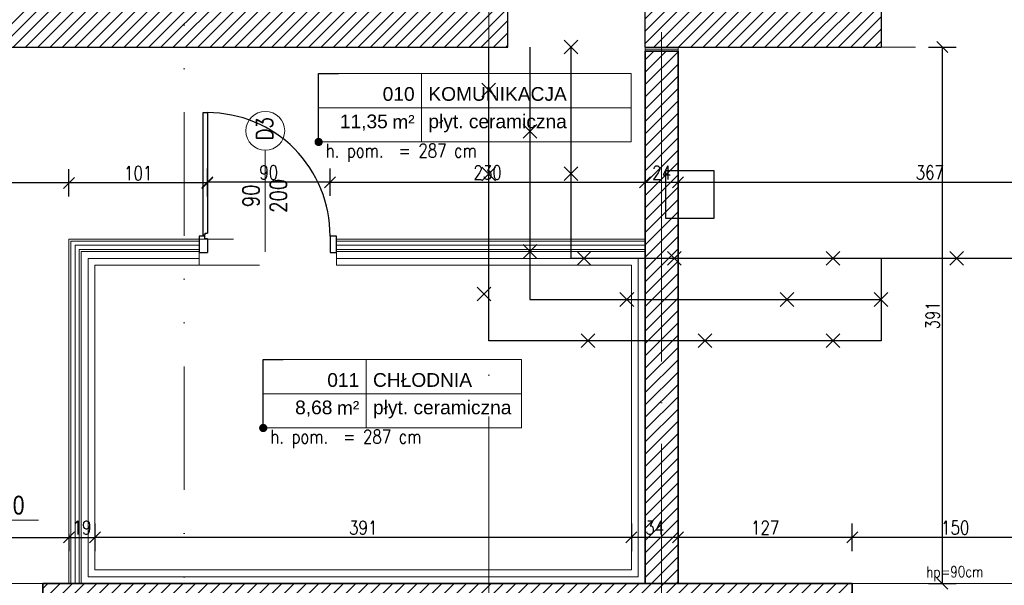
# Model space of a CAD drawing. Header units: millimetres. Extents: x -66901 to 936319, y -323998 to 488548.
# Tile 40 of 84: x 739370 to 746547, y 70209 to 74331. Entities that reach past the tile are written whole.
import ezdxf
from ezdxf import colors
from ezdxf.entities.mleader import LeaderData, LeaderLine
from ezdxf.enums import TextEntityAlignment as Align
from ezdxf.lldxf.tags import DXFTag
from ezdxf.math import Vec2, Vec3

# ---------------------------------------------------------------- set-up
doc = ezdxf.new("R2010")
doc.units = ezdxf.units.MM
doc.header["$LTSCALE"] = 5
doc.header["$MEASUREMENT"] = 0
for name, pattern in [('1KS_2KP-50', [37.05, 12, 6, -6.35, 0, -6.35, 0, -6.35]), ('ACAD_ISO03W100', [30, 12, -18]), ('ACAD_ISO04W100', [30, 24, -3, 0, -3])]:
    doc.linetypes.add(name, pattern=pattern)
for name, color, linetype, lineweight, true_color in [('A_DZIAŁOWA_PROJEKTOWANE', 7, 'Continuous', 18, 0x007cb0), ('A_HATCH', 7, 'Continuous', 5, 0x999999), ('A_HATCH_PROJEKTOWANE', 7, 'Continuous', 9, 0x0089b6), ('A_IZOLEACJA TERMI_PROJEKTOWANA', 7, 'Continuous', 15, 0x6093ac), ('A_ŚCIANY NOWOPROJEKTOWANE', 140, 'Continuous', 35, 0x00bfff)]:
    doc.layers.add(name, color=color, linetype=linetype, lineweight=lineweight, true_color=true_color)
for name, color, linetype, lineweight in [('A_KONST_ISTNIEJĄCE', 83, 'Continuous', 25), ('A_LINIA PRZEKROJOWA', 223, '1KS_2KP-50', 15), ('A_OPISY', 44, 'Continuous', 9), ('A_OSIE KONSTRUKCYJNE', 150, 'ACAD_ISO04W100', 5), ('A_WIDOK', 141, 'Continuous', 13), ('A_WIDOK-NAD', 221, 'DASHED', 13), ('A_WYMIAROWANIE', 7, 'Continuous', 9)]:
    doc.layers.add(name, color=color, linetype=linetype, lineweight=lineweight)
doc.layers.add('A_NIEWIDOCZNE  POMOCNICZE', color=252, linetype='ACAD_ISO03W100', lineweight=5, plot=False)
doc.layers.add('K-S$UPY', color=4, linetype='Continuous')
doc.layers.add('K-WYMIARY', color=254, linetype='Continuous')
doc.styles.add('APLUS', font='arial.ttf', dxfattribs={"width": 0.6})
doc.styles.add('ARIAL', font='arial.ttf')
doc.styles.get("Standard").update_dxf_attribs({"font": 'simplex.shx', "width": 0.8})
doc.linetypes.add('BATTING', pattern='A,0.0001,-0.1,[134,ltypeshp.shx,S=0.1,R=0,X=-0.1,Y=0],-0.2,[134,ltypeshp.shx,S=0.1,R=180,X=0.1,Y=0],-0.1', length=0.4001)
tags = doc.linetypes.add('DASHED', pattern=[0.75, 0.5, -0.25]).pattern_tags.tags
tags[6:7] = [DXFTag(74, 4), DXFTag(75, 0), DXFTag(340, '0'), DXFTag(46, 1.0), DXFTag(50, 0.0), DXFTag(44, 0.0), DXFTag(45, 0.0)]
tags[4:5] = [DXFTag(74, 4), DXFTag(75, 0), DXFTag(340, '0'), DXFTag(46, 1.0), DXFTag(50, 0.0), DXFTag(44, 0.0), DXFTag(45, 0.0)]
doc.dimstyles.new('1 do 100', dxfattribs={"dimtxt": 10, "dimasz": 8, "dimexe": 10, "dimexo": 10, "dimgap": 2, "dimtad": 1, "dimdec": 0, "dimtxsty": 'Standard', "dimblk": 'OBLIQUE', "dimcen": 2.5, "dimadec": 0, "dimazin": 0, "dimtfac": 1, "dimtdec": 0, "dimtmove": 0, "dimatfit": 3, "dimldrblk": 'OBLIQUE', "dimfxl": 10, "dimfxlon": 1, "dimarcsym": 0})
pattern_1 = [(45, (-15049.4887, -19245.573), (-4.490128, 4.490128), [])]

# ---------------------------------------------------------------- blocks, each defined once
blk = doc.blocks.new('*U171')
blk.add_hatch(color=256).paths.add_polyline_path([(0, 0.153), (-0.198, 0.153), (0, 0)])
blk.add_line((0, 0.153), (0, 0.4))
blk.add_lwpolyline([(0, 0.153), (0, 0), (-0.198, 0.153), (0.685, 0.153)])
at = {"style": 'APLUS', "width": 0.8}
blk.add_attdef('%%P_0.00', text='', height=0.2, dxfattribs=at).set_placement((-0.146, 0.153), align=Align.BOTTOM_LEFT)
blk = doc.blocks.new('*U221')
at = {"lineweight": 5}
for p, q in [((-75, -25), (-75, 25)), ((-75, 25), (0, 25)), ((0, 0), (0, 25)), ((0, 25), (152.71, 25)), ((152.71, 25), (152.71, -25)), ((-75, -25), (0, -25)), ((152.71, -25), (0, -25))]:
    blk.add_line(p, q, dxfattribs=at)
at = {"lineweight": 5, "ltscale": 18.5}
for p, q in [((0, 25), (0, -25)), ((-75, 0), (152.71, 0))]:
    blk.add_line(p, q, dxfattribs=at)
at = {"lineweight": 5, "ltscale": 18.5, "insert": (-5, -10.38), "char_height": 10, "attachment_point": 6, "style": 'ARIAL'}
blk.add_mtext('\\A1;m²', dxfattribs=at)
at = {"lineweight": 5, "style": 'ARIAL'}
blk.add_attdef('1NR', text='', height=10, dxfattribs=at).set_placement((-5, 5), align=Align.RIGHT)
blk.add_attdef('2POM', (5, 5), '', height=10, dxfattribs=at)
blk.add_attdef('4PL2', text='', height=10, dxfattribs=at).set_placement((-24.57, -5), align=Align.TOP_RIGHT)
blk.add_attdef('3POS', text='', height=10, dxfattribs=at).set_placement((5, -5), align=Align.TOP_LEFT)
blk = doc.blocks.new('_Dot')
at = {"color": 0, "linetype": 'ByBlock', "lineweight": -2}
blk.add_line((-0.5, 0), (-1, 0), dxfattribs=at)
at = {"color": 0, "linetype": 'ByBlock', "const_width": 0.5}
blk.add_lwpolyline([(-0.25, 0, 1), (0.25, 0, 1)], format="xyb", close=True, dxfattribs=at)
blk = doc.blocks.new('*U598')
at = {"lineweight": 5}
for p, q in [((-75, -25), (-75, 25)), ((-75, 25), (0, 25)), ((0, 0), (0, 25)), ((0, 25), (113.29, 25)), ((113.29, 25), (113.29, -25)), ((-75, -25), (0, -25)), ((113.29, -25), (0, -25))]:
    blk.add_line(p, q, dxfattribs=at)
at = {"lineweight": 5, "ltscale": 18.5}
for p, q in [((0, 25), (0, -25)), ((-75, 0), (113.29, 0))]:
    blk.add_line(p, q, dxfattribs=at)
at = {"lineweight": 5, "ltscale": 18.5, "insert": (-5, -10.38), "char_height": 10, "attachment_point": 6, "style": 'ARIAL'}
blk.add_mtext('\\A1;m²', dxfattribs=at)
at = {"lineweight": 5, "style": 'ARIAL'}
blk.add_attdef('1NR', text='', height=10, dxfattribs=at).set_placement((-5, 5), align=Align.RIGHT)
blk.add_attdef('2POM', (5, 5), '', height=10, dxfattribs=at)
blk.add_attdef('4PL2', text='', height=10, dxfattribs=at).set_placement((-24.57, -5), align=Align.TOP_RIGHT)
blk.add_attdef('3POS', text='', height=10, dxfattribs=at).set_placement((5, -5), align=Align.TOP_LEFT)
blk = doc.blocks.new('OSI')
at = {"layer": 'A_OSIE KONSTRUKCYJNE', "ltscale": 2}
for p, q in [((17829.03, 22227.01), (17829.03, 19966.92)), ((17955.03, 20706.86), (17955.03, 19966.92))]:
    blk.add_line(p, q, dxfattribs=at)
blk = doc.blocks.new('ROZBIÓRKI_DOM')
at = {"layer": 'A_OPISY', "color": 22, "linetype": 'ACAD_ISO03W100', "true_color": 0xe22908}
for p, q in [((19116.15, 7729.89), (19126.15, 7719.89)), ((19116.15, 7719.89), (19126.15, 7729.89)), ((19056.15, 7698.57), (19066.15, 7688.57)), ((19056.15, 7688.57), (19066.15, 7698.57)), ((19086.15, 7668.45), (19096.15, 7658.45)), ((19086.15, 7658.45), (19096.15, 7668.45)), ((19056.15, 7637.27), (19066.15, 7627.27)), ((19056.15, 7627.27), (19066.15, 7637.27)), ((19116.15, 7637.68), (19126.15, 7627.68)), ((19116.15, 7627.68), (19126.15, 7637.68)), ((19086.15, 7580.89), (19096.15, 7570.89)), ((19086.15, 7570.89), (19096.15, 7580.89)), ((19125.65, 7575.89), (19135.65, 7565.89)), ((19125.65, 7565.89), (19135.65, 7575.89)), ((19191.42, 7575.89), (19201.42, 7565.89)), ((19191.42, 7565.89), (19201.42, 7575.89)), ((19307.15, 7575.89), (19317.15, 7565.89)), ((19307.15, 7565.89), (19317.15, 7575.89)), ((19397.2, 7575.89), (19407.2, 7565.89)), ((19397.2, 7565.89), (19407.2, 7575.89)), ((19347.15, 7570.89), (19347.15, 7510.89)), ((19052.65, 7549.85), (19062.65, 7539.85)), ((19052.65, 7539.85), (19062.65, 7549.85)), ((19156.8, 7545.89), (19166.8, 7535.89)), ((19156.8, 7535.89), (19166.8, 7545.89)), ((19273.52, 7545.89), (19283.52, 7535.89)), ((19273.52, 7535.89), (19283.52, 7545.89)), ((19342.15, 7545.89), (19352.15, 7535.89)), ((19342.15, 7535.89), (19352.15, 7545.89)), ((19128.49, 7515.89), (19138.49, 7505.89)), ((19128.49, 7505.89), (19138.49, 7515.89)), ((19213.84, 7515.89), (19223.84, 7505.89)), ((19213.84, 7505.89), (19223.84, 7515.89)), ((19307.15, 7515.89), (19317.15, 7505.89)), ((19307.15, 7505.89), (19317.15, 7515.89))]:
    blk.add_line(p, q, dxfattribs=at)
for points in [[(19347.15, 7510.89), (19061.15, 7510.89), (19061.15, 7724.89)], [(19347.15, 7540.89), (19091.15, 7540.89), (19091.15, 7724.89)], [(19566.15, 7570.89), (19121.15, 7570.89), (19121.15, 7724.89)]]:
    blk.add_lwpolyline(points, dxfattribs=at)
blk.add_lwpolyline([(19190.15, 7599.89), (19225.15, 7599.89), (19225.15, 7634.89), (19190.15, 7634.89)], close=True, dxfattribs=at)
blk = doc.blocks.new('_Oblique')
at = {"color": 0, "linetype": 'ByBlock', "lineweight": -2}
blk.add_line((-0.5, -0.5), (0.5, 0.5), dxfattribs=at)
blk = doc.blocks.new('*D387')
at = {"layer": 'A_WYMIAROWANIE', "color": 0, "lineweight": -2, "ltscale": 2, "transparency": 16777216}
for p, q in [((14483.26, 17965.89), (14483.26, 17953.32)), ((14343.26, 17963.32), (14343.26, 17953.32)), ((14343.26, 17963.32), (14483.26, 17963.32))]:
    blk.add_line(p, q, dxfattribs=at)
at = {"layer": 'Defpoints', "color": 0, "ltscale": 2, "transparency": 16777216}
for p in [(14343.26, 17971.33), (14483.26, 17975.89), (14483.26, 17963.32)]:
    blk.add_point(p, dxfattribs=at)
at = {"layer": 'A_WYMIAROWANIE', "color": 0, "lineweight": -2, "ltscale": 2, "transparency": 16777216, "xscale": 8, "yscale": 8, "zscale": 8, "rotation": 180}
blk.add_blockref('_Oblique', (14343.26, 17963.32), dxfattribs=at)
at = {"layer": 'A_WYMIAROWANIE', "color": 0, "lineweight": -2, "ltscale": 2, "transparency": 16777216, "xscale": 8, "yscale": 8, "zscale": 8}
blk.add_blockref('_Oblique', (14483.26, 17963.32), dxfattribs=at)
at = {"layer": 'A_WYMIAROWANIE', "color": 0, "ltscale": 2, "transparency": 16777216, "insert": (14413.26, 17970.42), "char_height": 10, "attachment_point": 5}
blk.add_mtext('140', dxfattribs=at)
blk = doc.blocks.new('*D388')
at = {"layer": 'A_WYMIAROWANIE', "color": 0, "lineweight": -2, "ltscale": 2, "transparency": 16777216}
for p, q in [((14483.26, 17965.89), (14483.26, 17953.32)), ((14502.26, 17966.58), (14502.26, 17953.32)), ((14483.26, 17963.32), (14502.26, 17963.32))]:
    blk.add_line(p, q, dxfattribs=at)
at = {"layer": 'Defpoints', "color": 0, "ltscale": 2, "transparency": 16777216}
for p in [(14483.26, 17975.89), (14502.26, 17976.58), (14502.26, 17963.32)]:
    blk.add_point(p, dxfattribs=at)
at = {"layer": 'A_WYMIAROWANIE', "color": 0, "lineweight": -2, "ltscale": 2, "transparency": 16777216, "xscale": 8, "yscale": 8, "zscale": 8, "rotation": 180}
blk.add_blockref('_Oblique', (14483.26, 17963.32), dxfattribs=at)
at = {"layer": 'A_WYMIAROWANIE', "color": 0, "lineweight": -2, "ltscale": 2, "transparency": 16777216, "xscale": 8, "yscale": 8, "zscale": 8}
blk.add_blockref('_Oblique', (14502.26, 17963.32), dxfattribs=at)
at = {"layer": 'A_WYMIAROWANIE', "color": 0, "ltscale": 2, "transparency": 16777216, "insert": (14492.76, 17970.42), "char_height": 10, "attachment_point": 5}
blk.add_mtext('19', dxfattribs=at)
blk = doc.blocks.new('*D390')
at = {"layer": 'A_WYMIAROWANIE', "color": 0, "lineweight": -2, "ltscale": 2, "transparency": 16777216}
for p, q in [((15109.89, 18320.66), (15129.89, 18320.66)), ((15119.89, 17929.66), (15119.89, 18320.66)), ((15109.89, 17929.66), (15129.89, 17929.66))]:
    blk.add_line(p, q, dxfattribs=at)
at = {"layer": 'Defpoints', "color": 0, "ltscale": 2, "transparency": 16777216}
for p in [(15074.26, 18320.66), (15119.89, 18320.66), (15095.55, 17929.66)]:
    blk.add_point(p, dxfattribs=at)
at = {"layer": 'A_WYMIAROWANIE', "color": 0, "lineweight": -2, "ltscale": 2, "transparency": 16777216, "xscale": 8, "yscale": 8, "zscale": 8}
for p, rotation in [((15119.89, 18320.66), 90), ((15119.89, 17929.66), 270)]:
    blk.add_blockref('_Oblique', p, dxfattribs=dict(at, rotation=rotation))
at = {"layer": 'A_WYMIAROWANIE', "color": 0, "ltscale": 2, "transparency": 16777216, "insert": (15112.79, 18125.16), "char_height": 10, "attachment_point": 5, "rotation": 90}
blk.add_mtext('391', dxfattribs=at)
blk = doc.blocks.new('*D394')
at = {"layer": 'A_WYMIAROWANIE', "color": 0, "lineweight": -2, "ltscale": 2, "transparency": 16777216}
for p, q in [((14584.22, 18212.14), (14584.22, 18232.14)), ((14673.62, 18212.14), (14673.62, 18232.14)), ((14673.62, 18222.14), (14584.22, 18222.14))]:
    blk.add_line(p, q, dxfattribs=at)
at = {"layer": 'Defpoints', "color": 0, "ltscale": 2, "transparency": 16777216}
for p in [(14584.22, 18222.14), (14584.22, 18175.92), (14673.62, 18176.91)]:
    blk.add_point(p, dxfattribs=at)
at = {"layer": 'A_WYMIAROWANIE', "color": 0, "lineweight": -2, "ltscale": 2, "transparency": 16777216, "xscale": 8, "yscale": 8, "zscale": 8, "rotation": 180}
blk.add_blockref('_Oblique', (14584.22, 18222.14), dxfattribs=at)
at = {"layer": 'A_WYMIAROWANIE', "color": 0, "lineweight": -2, "ltscale": 2, "transparency": 16777216, "xscale": 8, "yscale": 8, "zscale": 8}
blk.add_blockref('_Oblique', (14673.62, 18222.14), dxfattribs=at)
at = {"layer": 'A_WYMIAROWANIE', "color": 0, "ltscale": 2, "transparency": 16777216, "insert": (14628.92, 18229.25), "char_height": 10, "attachment_point": 5}
blk.add_mtext('90', dxfattribs=at)
blk = doc.blocks.new('*D395')
at = {"layer": 'A_WYMIAROWANIE', "color": 0, "lineweight": -2, "ltscale": 2, "transparency": 16777216}
for p, q in [((14483.26, 18211.64), (14483.26, 18231.64)), ((14584.22, 18211.64), (14584.22, 18231.64)), ((14584.22, 18221.64), (14483.26, 18221.64))]:
    blk.add_line(p, q, dxfattribs=at)
at = {"layer": 'Defpoints', "color": 0, "ltscale": 2, "transparency": 16777216}
for p in [(14483.26, 18221.64), (14483.26, 18180.66), (14584.22, 18175.92)]:
    blk.add_point(p, dxfattribs=at)
at = {"layer": 'A_WYMIAROWANIE', "color": 0, "lineweight": -2, "ltscale": 2, "transparency": 16777216, "xscale": 8, "yscale": 8, "zscale": 8, "rotation": 180}
blk.add_blockref('_Oblique', (14483.26, 18221.64), dxfattribs=at)
at = {"layer": 'A_WYMIAROWANIE', "color": 0, "lineweight": -2, "ltscale": 2, "transparency": 16777216, "xscale": 8, "yscale": 8, "zscale": 8}
blk.add_blockref('_Oblique', (14584.22, 18221.64), dxfattribs=at)
at = {"layer": 'A_WYMIAROWANIE', "color": 0, "ltscale": 2, "transparency": 16777216, "insert": (14533.74, 18228.74), "char_height": 10, "attachment_point": 5}
blk.add_mtext('101', dxfattribs=at)
blk = doc.blocks.new('*D396')
at = {"layer": 'A_WYMIAROWANIE', "color": 0, "lineweight": -2, "ltscale": 2, "transparency": 16777216}
for p, q in [((14343.26, 18211.64), (14343.26, 18231.64)), ((14483.26, 18211.64), (14483.26, 18231.64)), ((14483.26, 18221.64), (14343.26, 18221.64))]:
    blk.add_line(p, q, dxfattribs=at)
at = {"layer": 'Defpoints', "color": 0, "ltscale": 2, "transparency": 16777216}
for p in [(14343.26, 18221.64), (14343.26, 18190.91), (14483.26, 18180.66)]:
    blk.add_point(p, dxfattribs=at)
at = {"layer": 'A_WYMIAROWANIE', "color": 0, "lineweight": -2, "ltscale": 2, "transparency": 16777216, "xscale": 8, "yscale": 8, "zscale": 8, "rotation": 180}
blk.add_blockref('_Oblique', (14343.26, 18221.64), dxfattribs=at)
at = {"layer": 'A_WYMIAROWANIE', "color": 0, "lineweight": -2, "ltscale": 2, "transparency": 16777216, "xscale": 8, "yscale": 8, "zscale": 8}
blk.add_blockref('_Oblique', (14483.26, 18221.64), dxfattribs=at)
at = {"layer": 'A_WYMIAROWANIE', "color": 0, "ltscale": 2, "transparency": 16777216, "insert": (14413.26, 18228.74), "char_height": 10, "attachment_point": 5}
blk.add_mtext('140', dxfattribs=at)
blk = doc.blocks.new('*D460')
at = {"layer": 'A_WYMIAROWANIE', "color": 0, "lineweight": -2, "ltscale": 2, "transparency": 16777216}
for p, q in [((14915.26, 17677.3), (14915.26, 17657.3)), ((15306.26, 17677.3), (15306.26, 17657.3)), ((14915.26, 17667.3), (15306.26, 17667.3))]:
    blk.add_line(p, q, dxfattribs=at)
at = {"layer": 'Defpoints', "color": 0, "ltscale": 2, "transparency": 16777216}
for p in [(14915.26, 17961.43), (15306.26, 17883.37), (15306.26, 17667.3)]:
    blk.add_point(p, dxfattribs=at)
at = {"layer": 'A_WYMIAROWANIE', "color": 0, "lineweight": -2, "ltscale": 2, "transparency": 16777216, "xscale": 8, "yscale": 8, "zscale": 8, "rotation": 180}
blk.add_blockref('_Oblique', (14915.26, 17667.3), dxfattribs=at)
at = {"layer": 'A_WYMIAROWANIE', "color": 0, "lineweight": -2, "ltscale": 2, "transparency": 16777216, "xscale": 8, "yscale": 8, "zscale": 8}
blk.add_blockref('_Oblique', (15306.26, 17667.3), dxfattribs=at)
at = {"layer": 'A_WYMIAROWANIE', "color": 0, "ltscale": 2, "transparency": 16777216, "insert": (15110.76, 17674.41), "char_height": 10, "attachment_point": 5}
blk.add_mtext('391', dxfattribs=at)
blk = doc.blocks.new('*D576')
at = {"layer": 'A_WYMIAROWANIE', "color": 0, "lineweight": -2, "ltscale": 2, "transparency": 16777216}
for p, q in [((15054.26, 17953.32), (15054.26, 17973.32)), ((15204.26, 17953.32), (15204.26, 17973.32)), ((15204.26, 17963.32), (15054.26, 17963.32))]:
    blk.add_line(p, q, dxfattribs=at)
at = {"layer": 'Defpoints', "color": 0, "ltscale": 2, "transparency": 16777216}
for p in [(15054.26, 17963.32), (15054.26, 17929.66), (15204.26, 17929.66)]:
    blk.add_point(p, dxfattribs=at)
at = {"layer": 'A_WYMIAROWANIE', "color": 0, "lineweight": -2, "ltscale": 2, "transparency": 16777216, "xscale": 8, "yscale": 8, "zscale": 8, "rotation": 180}
blk.add_blockref('_Oblique', (15054.26, 17963.32), dxfattribs=at)
at = {"layer": 'A_WYMIAROWANIE', "color": 0, "lineweight": -2, "ltscale": 2, "transparency": 16777216, "xscale": 8, "yscale": 8, "zscale": 8}
blk.add_blockref('_Oblique', (15204.26, 17963.32), dxfattribs=at)
at = {"layer": 'A_WYMIAROWANIE', "color": 0, "ltscale": 2, "transparency": 16777216, "insert": (15129.26, 17970.42), "char_height": 10, "attachment_point": 5}
blk.add_mtext('150', dxfattribs=at)
blk = doc.blocks.new('*D577')
at = {"layer": 'A_WYMIAROWANIE', "color": 0, "lineweight": -2, "ltscale": 2, "transparency": 16777216}
for p, q in [((14927.26, 17963.32), (14927.26, 17973.32)), ((15054.26, 17953.32), (15054.26, 17973.32)), ((15054.26, 17963.32), (14927.26, 17963.32))]:
    blk.add_line(p, q, dxfattribs=at)
at = {"layer": 'Defpoints', "color": 0, "ltscale": 2, "transparency": 16777216}
for p in [(14927.26, 17963.32), (14927.26, 17963.32), (15054.26, 17929.66)]:
    blk.add_point(p, dxfattribs=at)
at = {"layer": 'A_WYMIAROWANIE', "color": 0, "lineweight": -2, "ltscale": 2, "transparency": 16777216, "xscale": 8, "yscale": 8, "zscale": 8, "rotation": 180}
blk.add_blockref('_Oblique', (14927.26, 17963.32), dxfattribs=at)
at = {"layer": 'A_WYMIAROWANIE', "color": 0, "lineweight": -2, "ltscale": 2, "transparency": 16777216, "xscale": 8, "yscale": 8, "zscale": 8}
blk.add_blockref('_Oblique', (15054.26, 17963.32), dxfattribs=at)
at = {"layer": 'A_WYMIAROWANIE', "color": 0, "ltscale": 2, "transparency": 16777216, "insert": (14990.76, 17970.34), "char_height": 10, "attachment_point": 5}
blk.add_mtext('127', dxfattribs=at)
blk = doc.blocks.new('*D578')
at = {"layer": 'A_WYMIAROWANIE', "color": 0, "lineweight": -2, "ltscale": 2, "transparency": 16777216}
for p, q in [((14893.26, 17973.32), (14893.26, 17953.32)), ((14927.26, 17963.32), (14927.26, 17973.32)), ((14927.26, 17963.32), (14893.26, 17963.32))]:
    blk.add_line(p, q, dxfattribs=at)
at = {"layer": 'Defpoints', "color": 0, "ltscale": 2, "transparency": 16777216}
for p in [(14893.26, 17997.82), (14893.26, 17963.32), (14927.26, 17963.32)]:
    blk.add_point(p, dxfattribs=at)
at = {"layer": 'A_WYMIAROWANIE', "color": 0, "lineweight": -2, "ltscale": 2, "transparency": 16777216, "xscale": 8, "yscale": 8, "zscale": 8, "rotation": 180}
blk.add_blockref('_Oblique', (14893.26, 17963.32), dxfattribs=at)
at = {"layer": 'A_WYMIAROWANIE', "color": 0, "lineweight": -2, "ltscale": 2, "transparency": 16777216, "xscale": 8, "yscale": 8, "zscale": 8}
blk.add_blockref('_Oblique', (14927.26, 17963.32), dxfattribs=at)
at = {"layer": 'A_WYMIAROWANIE', "color": 0, "ltscale": 2, "transparency": 16777216, "insert": (14910.26, 17970.43), "char_height": 10, "attachment_point": 5}
blk.add_mtext('34', dxfattribs=at)
blk = doc.blocks.new('*D579')
at = {"layer": 'A_WYMIAROWANIE', "color": 0, "lineweight": -2, "ltscale": 2, "transparency": 16777216}
for p, q in [((14502.26, 17973.32), (14502.26, 17953.32)), ((14893.26, 17973.32), (14893.26, 17953.32)), ((14893.26, 17963.32), (14502.26, 17963.32))]:
    blk.add_line(p, q, dxfattribs=at)
at = {"layer": 'Defpoints', "color": 0, "ltscale": 2, "transparency": 16777216}
for p in [(14502.26, 17998.25), (14893.26, 17997.82), (14502.26, 17963.32)]:
    blk.add_point(p, dxfattribs=at)
at = {"layer": 'A_WYMIAROWANIE', "color": 0, "lineweight": -2, "ltscale": 2, "transparency": 16777216, "xscale": 8, "yscale": 8, "zscale": 8, "rotation": 180}
blk.add_blockref('_Oblique', (14502.26, 17963.32), dxfattribs=at)
at = {"layer": 'A_WYMIAROWANIE', "color": 0, "lineweight": -2, "ltscale": 2, "transparency": 16777216, "xscale": 8, "yscale": 8, "zscale": 8}
blk.add_blockref('_Oblique', (14893.26, 17963.32), dxfattribs=at)
at = {"layer": 'A_WYMIAROWANIE', "color": 0, "ltscale": 2, "transparency": 16777216, "insert": (14697.76, 17970.43), "char_height": 10, "attachment_point": 5}
blk.add_mtext('391', dxfattribs=at)
blk = doc.blocks.new('*D581')
at = {"layer": 'A_WYMIAROWANIE', "color": 0, "lineweight": -2, "ltscale": 2, "transparency": 16777216}
for p, q in [((14673.62, 18212.14), (14673.62, 18232.14)), ((14673.62, 18222.14), (14903.26, 18222.14)), ((14903.26, 18222.14), (14903.26, 18212.14))]:
    blk.add_line(p, q, dxfattribs=at)
at = {"layer": 'Defpoints', "color": 0, "ltscale": 2, "transparency": 16777216}
for p in [(14903.26, 18223.7), (14903.26, 18222.14), (14673.62, 18170.95)]:
    blk.add_point(p, dxfattribs=at)
at = {"layer": 'A_WYMIAROWANIE', "color": 0, "lineweight": -2, "ltscale": 2, "transparency": 16777216, "xscale": 8, "yscale": 8, "zscale": 8, "rotation": 180}
blk.add_blockref('_Oblique', (14673.62, 18222.14), dxfattribs=at)
at = {"layer": 'A_WYMIAROWANIE', "color": 0, "lineweight": -2, "ltscale": 2, "transparency": 16777216, "xscale": 8, "yscale": 8, "zscale": 8}
blk.add_blockref('_Oblique', (14903.26, 18222.14), dxfattribs=at)
at = {"layer": 'A_WYMIAROWANIE', "color": 0, "ltscale": 2, "transparency": 16777216, "insert": (14788.44, 18229.25), "char_height": 10, "attachment_point": 5}
blk.add_mtext('230', dxfattribs=at)
blk = doc.blocks.new('*D582')
at = {"layer": 'A_WYMIAROWANIE', "color": 0, "lineweight": -2, "ltscale": 2, "transparency": 16777216}
for p, q in [((14927.26, 18232.14), (14927.26, 18212.14)), ((14903.26, 18222.14), (14903.26, 18212.14)), ((14903.26, 18222.14), (14927.26, 18222.14))]:
    blk.add_line(p, q, dxfattribs=at)
at = {"layer": 'Defpoints', "color": 0, "ltscale": 2, "transparency": 16777216}
for p in [(14927.26, 18268.64), (14903.26, 18223.7), (14927.26, 18222.14)]:
    blk.add_point(p, dxfattribs=at)
at = {"layer": 'A_WYMIAROWANIE', "color": 0, "lineweight": -2, "ltscale": 2, "transparency": 16777216, "xscale": 8, "yscale": 8, "zscale": 8, "rotation": 180}
blk.add_blockref('_Oblique', (14903.26, 18222.14), dxfattribs=at)
at = {"layer": 'A_WYMIAROWANIE', "color": 0, "lineweight": -2, "ltscale": 2, "transparency": 16777216, "xscale": 8, "yscale": 8, "zscale": 8}
blk.add_blockref('_Oblique', (14927.26, 18222.14), dxfattribs=at)
at = {"layer": 'A_WYMIAROWANIE', "color": 0, "ltscale": 2, "transparency": 16777216, "insert": (14915.26, 18229.17), "char_height": 10, "attachment_point": 5}
blk.add_mtext('24', dxfattribs=at)
blk = doc.blocks.new('*D583')
at = {"layer": 'A_WYMIAROWANIE', "color": 0, "lineweight": -2, "ltscale": 2, "transparency": 16777216}
for p, q in [((14927.26, 18232.14), (14927.26, 18212.14)), ((15294.26, 18232.14), (15294.26, 18212.14)), ((14927.26, 18222.14), (15294.26, 18222.14))]:
    blk.add_line(p, q, dxfattribs=at)
at = {"layer": 'Defpoints', "color": 0, "ltscale": 2, "transparency": 16777216}
for p in [(14927.26, 18268.64), (15294.26, 18258.16), (15294.26, 18222.14)]:
    blk.add_point(p, dxfattribs=at)
at = {"layer": 'A_WYMIAROWANIE', "color": 0, "lineweight": -2, "ltscale": 2, "transparency": 16777216, "xscale": 8, "yscale": 8, "zscale": 8, "rotation": 180}
blk.add_blockref('_Oblique', (14927.26, 18222.14), dxfattribs=at)
at = {"layer": 'A_WYMIAROWANIE', "color": 0, "lineweight": -2, "ltscale": 2, "transparency": 16777216, "xscale": 8, "yscale": 8, "zscale": 8}
blk.add_blockref('_Oblique', (15294.26, 18222.14), dxfattribs=at)
at = {"layer": 'A_WYMIAROWANIE', "color": 0, "ltscale": 2, "transparency": 16777216, "insert": (15110.76, 18229.25), "char_height": 10, "attachment_point": 5}
blk.add_mtext('367', dxfattribs=at)
blk = doc.blocks.new('A$C704C2890')
at = {"layer": 'A_HATCH'}
h = blk.add_hatch(dxfattribs=at)
h.set_pattern_fill('ANSI31', color=256, scale=2)
h.set_pattern_definition(pattern_1)
h.paths.add_polyline_path([(1467, -1237), (865, -1237), (865, -584), (822, -584), (822, -1280), (1467, -1280)])
h.paths.add_polyline_path([(820, -584), (793, -584), (793, -875), (778, -875), (778, -1244), (635, -1244), (635, -1287), (820, -1287)])
h.paths.add_polyline_path([(865, -300), (793, -300), (793, -356), (865, -356)])
h.paths.add_polyline_path([(865, -5), (822, -5), (822, -70), (865, -70)])
h.paths.add_polyline_path([(822, -5), (793, -5), (793, -70), (822, -70)])
h.paths.add_polyline_path([(893, 38), (822, 38), (822, 43), (647.04, 43), (647.04, 35), (647, 0), (779, 0), (779, -5), (893, -5)])
h.paths.add_polyline_path([(1174, 38), (1130, 38), (1130, 30), (1130, -5), (1174, -5)])
h.paths.add_polyline_path([(421, 43), (370, 43), (370, 35), (370, 0), (421, 0)])
h.paths.add_polyline_path([(144, 43), (-43, 43), (-43, -73), (-35, -73), (0, -73), (0, 0), (144, 0)])
h.paths.add_polyline_path([(0, -293), (-43, -293), (-43, -349), (-35, -349), (0, -349)])
h.paths.add_polyline_path([(0, -581), (-43, -581), (-43, -1181), (0, -1181)])
h.paths.add_polyline_path([(476, -1396), (0, -1396), (0, -1377), (-43, -1377), (-43, -1439), (476, -1439), (476, -1427.08)])
h.paths.add_polyline_path([(678, -1396), (654, -1396), (635, -1396), (576, -1396), (576, -1439), (678, -1439)])
h = blk.add_hatch(dxfattribs=at)
h.set_pattern_fill('ANSI31', color=256, scale=2)
h.set_pattern_definition(pattern_1)
h.paths.add_polyline_path([(2024, -1237), (1954, -1237), (1914, -1237), (1914, -1280), (1958, -1280), (1958, -1294), (2024, -1294)])
h.paths.add_polyline_path([(1739, -1237), (1567, -1237), (1567, -1280), (1739, -1280)])
h.paths.add_polyline_path([(1467, -1144), (1439, -1144), (1439, -1237), (1467, -1237)])
h.paths.add_polyline_path([(1467, -1019), (1439, -1019), (1439, -1044), (1467, -1044)])
h.paths.add_polyline_path([(1467, -507), (1439, -507), (1439, -931), (1467, -931)])
h.paths.add_polyline_path([(1516, -597), (1467, -597), (1467, -667), (1516, -667)])
h.paths.add_polyline_path([(1516, -479), (1482, -479), (1482, -447), (1475.1, -447), (1439, -447), (1439, -507), (1467, -507), (1516, -507)])
h.paths.add_polyline_path([(1954, -479), (1727, -479), (1727, -474), (1699, -474), (1699, -479), (1699, -507), (1954, -507)])
h.paths.add_polyline_path([(1727, -349), (1699, -349), (1699, -384), (1727, -384)])
h.paths.add_polyline_path([(1727, -172), (1727, -129), (1674, -129), (1674, -136.43), (1674, -172), (1699, -172), (1699, -245), (1727, -245)])
h.paths.add_polyline_path([(1482, 38), (1411, 38), (1411, 30), (1411, -5), (1439, -5), (1439, -172), (1529, -172), (1529, -129), (1482, -129)])
h.paths.add_polyline_path([(1482, -172), (1439, -172), (1439, -320), (1482, -320)])
at = {"layer": 'A_HATCH_PROJEKTOWANE', "ltscale": 2}
h = blk.add_hatch(dxfattribs=at)
h.set_pattern_fill('ANSI31', color=256, scale=2)
h.set_pattern_definition([(45, (-16376.026, -21976.125), (-4.490128, 4.490128), [])])
h.paths.add_polyline_path([(1591, -1283), (1567, -1283), (1567, -1671), (1591, -1671)])
h.paths.add_polyline_path([(1128, -1671), (1128, -1695), (1257.24, -1695), (1257.24, -1671)])
h.paths.add_polyline_path([(893, -1671), (893, -1695), (1028, -1695), (1028, -1671)])
h.paths.add_polyline_path([(1007, -1525), (983, -1525), (983, -1671), (1007, -1671)])
h.paths.add_polyline_path([(1007, -1425), (1007, -1405), (983, -1405), (983, -1425)])
h.paths.add_polyline_path([(1007, -1283), (983, -1283), (983, -1305), (1007, -1305)])
h.paths.add_polyline_path([(678, -1442), (654, -1442), (654, -1695), (743, -1695), (743, -1687), (743, -1671), (678, -1671)])
h.paths.add_polyline_path([(1718, -1695), (1718, -1671), (1257.24, -1671), (1257.24, -1695)])
h.paths.add_polyline_path([(1868, -1671), (1868, -1695), (1982, -1695), (1982, -1455), (1982, -1437), (1958, -1437), (1958, -1455), (1958, -1671)])
at = {"color": 144}
for p, q in [((1245.97, -1419.78), (1245.97, -1417.79)), ((1247.96, -1419.78), (1245.97, -1419.78)), ((1246.39, -1417.21), (1246.39, -1415.67)), ((1246.39, -1415.67), (1247.94, -1415.67))]:
    blk.add_line(p, q, dxfattribs=at)
for points in [[(1244.85, -1417.21), (1244.85, -1327.81), (1247.94, -1327.81), (1247.94, -1415.67)], [(1245.97, -1417.79), (1242, -1417.79), (1242, -1429.71), (1247.96, -1429.71)], [(1246.39, -1417.21), (1244.85, -1417.21)], [(1247.96, -1419.78), (1247.96, -1429.71)], [(1342, -1429.71), (1342, -1417.79), (1337.36, -1417.79), (1337.36, -1429.71), (1342, -1429.71)]]:
    blk.add_lwpolyline(points, dxfattribs=at)
blk.add_arc((1247.94, -1417.24), 89.43, 359.64515, 90.00111, dxfattribs=at)
at = {"layer": 'A_DZIAŁOWA_PROJEKTOWANE', "ltscale": 2}
for p, q in [((1242, -1429), (1242, -1420)), ((1342, -1420), (1567, -1420)), ((1567, -1420), (1567, -1429)), ((1342, -1421.5), (1567, -1421.5)), ((1342, -1427.5), (1567, -1427.5)), ((1242, -1429), (1242, -1439)), ((1342, -1429), (1567, -1429)), ((1342, -1429), (1342, -1439))]:
    blk.add_line(p, q, dxfattribs=at)
for points in [[(1147, -1671), (1147, -1420), (1242, -1420)], [(1148.5, -1671), (1148.5, -1421.5), (1242, -1421.5)], [(1154.5, -1671), (1154.5, -1427.5), (1242, -1427.5)], [(1156, -1671), (1156, -1429), (1242, -1429)], [(1342, -1439), (1557, -1439), (1557, -1661), (1166, -1661), (1166, -1439), (1242, -1439)]]:
    blk.add_lwpolyline(points, dxfattribs=at)
at = {"layer": 'A_IZOLEACJA TERMI_PROJEKTOWANA', "ltscale": 2}
for p, q in [((1567, -1283), (1567, -1280)), ((1591, -1283), (1591, -1280))]:
    blk.add_line(p, q, dxfattribs=at)
at = {"layer": 'A_IZOLEACJA TERMI_PROJEKTOWANA', "linetype": 'BATTING', "ltscale": 3}
blk.add_line((1567, -1281.5), (1591, -1281.5), dxfattribs=at)
at = {"layer": 'A_IZOLEACJA TERMI_PROJEKTOWANA', "linetype": 'BATTING', "ltscale": 7}
blk.add_line((1342, -1424.5), (1567, -1424.5), dxfattribs=at)
blk.add_lwpolyline([(1151.5, -1671), (1151.5, -1424.5), (1242, -1424.5)], dxfattribs=at)
at = {"layer": 'A_IZOLEACJA TERMI_PROJEKTOWANA', "linetype": 'BATTING', "ltscale": 12}
blk.add_lwpolyline([(1342, -1434), (1562, -1434), (1562, -1666), (1161, -1666), (1161, -1434), (1242, -1434)], dxfattribs=at)
at = {"layer": 'A_KONST_ISTNIEJĄCE', "ltscale": 2}
for p, q in [((1467, -1280), (1467, -1237)), ((1567, -1280), (1567, -1237)), ((1739, -1237), (1739, -1280))]:
    blk.add_line(p, q, dxfattribs=at)
for points in [[(822, -1280), (1467, -1280)], [(1567, -1280), (1739, -1280)]]:
    blk.add_lwpolyline(points, dxfattribs=at)
at = {"layer": 'A_LINIA PRZEKROJOWA'}
blk.add_line((1230.95, -1973.34), (1230.95, 198.11), dxfattribs=at)
at = {"layer": 'A_NIEWIDOCZNE  POMOCNICZE', "ltscale": 2}
for points in [[(1737, -1035), (1737, -842), (1954, -842), (1954, -1237), (1914, -1237), (1914, -1280), (1958, -1280), (1958, -1671), (1591, -1671), (1591, -1280), (1739, -1280), (1739, -1237), (1467, -1237), (1467, -1035), (1737, -1035)], [(1007, -1280), (1567, -1280), (1567, -1420), (1147, -1420), (1147, -1671), (1007, -1671), (1007, -1280)]]:
    blk.add_lwpolyline(points, dxfattribs=at)
blk.add_lwpolyline([(1557, -1661), (1166, -1661), (1166, -1439), (1557, -1439)], close=True, dxfattribs=at)
at = {"layer": 'A_OPISY', "color": 144, "transparency": 33554559}
blk.add_line((1290.14, -1355.25), (1290.14, -1429.22), dxfattribs=at)
blk.add_circle((1290.14, -1341.1), 14.15, dxfattribs=at)
at = {"layer": 'A_WIDOK', "ltscale": 2}
blk.add_line((1718, -1671), (1868, -1671), dxfattribs=at)
at = {"layer": 'A_WIDOK-NAD', "linetype": 'ACAD_ISO03W100'}
blk.add_line((1914, -1280), (1739, -1280), dxfattribs=at)
at = {"layer": 'A_ŚCIANY NOWOPROJEKTOWANE', "ltscale": 2}
for p, q in [((1567, -1283), (1567, -1671)), ((1567, -1283), (1591, -1283)), ((1591, -1283), (1591, -1671)), ((1128, -1671), (1128, -1695)), ((1718, -1671), (1718, -1695))]:
    blk.add_line(p, q, dxfattribs=at)
blk.add_lwpolyline([(1128, -1671), (1718, -1671)], dxfattribs=at)
at = {"layer": 'A_OPISY'}
for name, p, values in [('*U221', (1404, -1324.18), {'1NR': '010', '2POM': 'KOMUNIKACJA', '3POS': 'płyt. ceramiczna', '4PL2': '11,35'}), ('*U598', (1363.63, -1532.64), {'1NR': '011', '2POM': 'CHŁODNIA', '3POS': 'płyt. ceramiczna', '4PL2': '8,68'})]:
    blk.add_blockref(name, p, dxfattribs=at).add_auto_attribs(values)
at = {"layer": 'A_OPISY', "transparency": 33554687, "xscale": 68.67492864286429, "yscale": 68.67492864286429, "zscale": 68.67492864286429, "rotation": 1.435389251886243e-05}
blk.add_blockref('*U171', (1077.82, -1635.37), dxfattribs=at).add_auto_attribs({'%%P_0.00': '%%p  0,00'})
at = {"layer": 'A_OSIE KONSTRUKCYJNE'}
blk.add_blockref('OSI', (-16376.03, -21976.12), dxfattribs=at)
at = {"layer": 'A_WIDOK'}
blk.add_blockref('ROZBIÓRKI_DOM', (-17608.15, -9004.89), dxfattribs=at)
at = {"layer": 'A_OPISY', "color": 144, "transparency": 33554559, "char_height": 12, "width": 44.3905, "attachment_point": 5, "rotation": 90}
for s, insert in [('D3', (1289.69, -1339.6)), ('90\\P200', (1289.69, -1388.41))]:
    blk.add_mtext(s, dxfattribs=dict(at, insert=insert))
at = {"layer": 'A_OPISY', "char_height": 10, "width": 254.3544, "attachment_point": 1}
for insert in [(1334.16, -1350.43), (1293.79, -1558.89)]:
    blk.add_mtext('h. pom.  = 287 cm', dxfattribs=dict(at, insert=insert))
at = {"layer": 'A_OPISY', "transparency": 33554559, "insert": (1792.73, -1663.72), "char_height": 8, "width": 44.3905, "attachment_point": 5, "rotation": 0.4248}
blk.add_mtext('hp=90cm', dxfattribs=at)
at = {"layer": 'A_OPISY'}
for tag, p in [('90+15', (1523.57, -388.18)), ('200', (1523.57, -407.04))]:
    blk.add_attdef(tag, p, '', height=9.86, dxfattribs=at)
blk.add_attdef('OZ', (1572.64, -382.31), '', height=9.86, rotation=270, dxfattribs=at)
at = {"layer": 'A_WYMIAROWANIE', "ltscale": 2}
for base, p1, p2, picture, middle in [((1557, 17997.82), (1591, 17997.82), (1557, -1602.84), '*D578', (1574, -1630.23)), ((1591, 17929.66), (1718, -1671), (1591, 17929.66), '*D577', (1654.5, -1630.32)), ((1591, -1378.52), (1567, -1376.96), (1591, -1332.02), '*D582', (1579, -1371.49)), ((1958, -1378.52), (1591, -1332.02), (1958, -1342.5), '*D583', (1774.5, -1371.41)), ((1007, -1379.02), (1147, -1420), (1007, -1409.75), '*D396', (1077, -1371.92)), ((1147, -1379.02), (1247.96, -1424.74), (1147, -1420), '*D395', (1197.48, -1371.92)), ((1166, -1637.34), (1557, -1602.84), (1166, -1602.41), '*D579', (1361.5, -1630.23)), ((1147, -1637.34), (1007, -1629.33), (1147, -1624.77), '*D387', (1077, -1630.24)), ((1166, -1637.34), (1147, -1624.77), (1166, -1624.08), '*D388', (1156.5, -1630.24)), ((1718, -1637.34), (1868, -1671), (1718, -1671), '*D576', (1793, -1630.24)), ((1970, -1933.36), (1579, -1639.23), (1970, -1717.29), '*D460', (1774.5, -1926.25))]:
    dim = blk.add_linear_dim(base=base, p1=p1, p2=p2, dimstyle='1 do 100', override={"dimtmove": 1}, dxfattribs=at)
    dim.commit()
    dim.dimension.update_dxf_attribs({"geometry": picture, "text_midpoint": middle, "insert": (-13336.26, -19600.66)})
dim = blk.add_linear_dim(base=(1783.64, -1280), p1=(1759.29, -1671), p2=(1738, -1280), angle=90, dimstyle='1 do 100', override={"dimtmove": 1}, dxfattribs=at)
dim.commit()
dim.dimension.update_dxf_attribs({"geometry": '*D390', "text_midpoint": (1776.53, -1475.5), "insert": (-13336.26, -19600.66)})
dim = blk.add_linear_dim(base=(1247.96, -1378.52), p1=(1337.36, -1423.75), p2=(1247.96, -1424.74), text='90', dimstyle='1 do 100', override={"dimtmove": 1}, dxfattribs=at)
dim.commit()
dim.dimension.update_dxf_attribs({"geometry": '*D394', "text_midpoint": (1292.66, -1371.41), "insert": (-13336.26, -19600.66)})
dim = blk.add_linear_dim(base=(1567, -1378.52), p1=(1337.36, -1429.71), p2=(1567, -1376.96), dimstyle='1 do 100', dxfattribs=at)
dim.commit()
dim.dimension.update_dxf_attribs({"geometry": '*D581', "text_midpoint": (1452.18, -1371.41), "insert": (-13336.26, -19600.66)})
at = {"layer": 'A_DZIAŁOWA_PROJEKTOWANE', "ltscale": 2}
ml = blk.add_multileader_mtext('Standard', dxfattribs=at)
ml.set_content('WKUCIE PORĘCZY GR. 4CM  W ŚCIANĘ DZIAŁOWĄ ZAMYKAJĄCĄ PIWNICĘ.\\POTWÓR WYKONAĆ NA WYS. 100-120 CM, GŁĘBOKOŚCI 9 CM.', color=256)
ml.set_leader_properties()
ml.build(insert=Vec2(0, 0))
ml.multileader.update_dxf_attribs({"arrow_head_size": 8})
ctx = ml.context
ctx.base_point, ctx.char_height, ctx.arrow_head_size, ctx.plane_origin = Vec3(-124.8, -1488.25), 8, 8, Vec3(191.05, -1265.41)
notes = []
notes.append((ctx, [(0, (1, 1, 0), (65.48, -1488.25), (-1, 0), 8, [(0, [(223.25, -1277)], 0, [])])]))
ctx.mtext.insert, ctx.mtext.width, ctx.mtext.defined_height, ctx.mtext.flow_direction = Vec3(-124.77, -1483.08), 187.0563, 51.02, 5
ml = blk.add_multileader_mtext('Standard', dxfattribs=at)
ml.set_content('BALUSTRADA H=1,10M', color=256)
ml.set_leader_properties()
ml.build(insert=Vec2(0, 0))
ml.multileader.update_dxf_attribs({"arrow_head_size": 8})
ctx = ml.context
ctx.base_point, ctx.char_height, ctx.arrow_head_size, ctx.plane_origin = Vec3(318.17, -1620.6), 8, 8, Vec3(695.02, -1709.43)
notes.append((ctx, [(0, (1, 1, 0), (437.14, -1620.6), (-1, 0), 8, [(0, [(445, -1601)], 0, [])])]))
ctx.mtext.insert, ctx.mtext.width, ctx.mtext.defined_height, ctx.mtext.flow_direction = Vec3(305.52, -1615.81), 276.2371, 61.37, 5
at = {"layer": 'A_OPISY'}
ml = blk.add_multileader_mtext('Standard', dxfattribs=at)
ml.set_content('', color=256)
ml.set_leader_properties()
ml.set_arrow_properties(name='DOT')
ml.build(insert=Vec2(0, 0))
ml.multileader.update_dxf_attribs({"arrow_head_size": 6})
ctx = ml.context
ctx.base_point, ctx.arrow_head_size, ctx.plane_origin = Vec3(1343.53, -1299.18), 6, Vec3(1126.99, -831.47)
notes.append((ctx, [(0, (1, 1, 0), (1329, -1299.18), (1, 0), 14.52, [(0, [(1329, -1349.18)], 0, [])])]))
ctx.mtext.insert, ctx.mtext.flow_direction = Vec3(1345.53, -1297.18), 5
ml = blk.add_multileader_mtext('Standard', dxfattribs=at)
ml.set_content('', color=256)
ml.set_leader_properties()
ml.set_arrow_properties(name='DOT')
ml.build(insert=Vec2(0, 0))
ml.multileader.update_dxf_attribs({"arrow_head_size": 6})
ctx = ml.context
ctx.base_point, ctx.arrow_head_size, ctx.plane_origin = Vec3(1303.16, -1507.64), 6, Vec3(1074.62, -1039.93)
notes.append((ctx, [(0, (1, 1, 0), (1288.63, -1507.64), (1, 0), 14.52, [(0, [(1288.63, -1557.64)], 0, [])])]))
ctx.mtext.insert, ctx.mtext.flow_direction = Vec3(1305.16, -1505.64), 5
for ctx, leaders in notes:
    for number, flags, end, landing, length, lines in leaders:
        leader = LeaderData()
        leader.index, (leader.has_last_leader_line, leader.has_dogleg_vector, leader.attachment_direction) = number, flags
        leader.last_leader_point, leader.dogleg_vector, leader.dogleg_length = Vec3(end), Vec3(landing), length
        for number, points, colour, breaks in lines:
            line = LeaderLine()
            line.index, line.vertices, line.color, line.breaks = number, Vec3.list(points), colors.encode_raw_color(colour), breaks
            leader.lines.append(line)
        ctx.leaders.append(leader)

msp = doc.modelspace()

# ---------------------------------------------------------------- linework, layer by layer
at = {"layer": 'K-WYMIARY'}
for points in [[(745649, 72591.848), (745649, 71991.848), (742789, 71991.848), (742789, 74131.848)], [(743089, 74131.848), (743089, 72291.848), (745649, 72291.848)], [(747839, 72591.848), (743389, 72591.848), (743389, 74131.848)]]:
    msp.add_lwpolyline(points, dxfattribs=at)
msp.add_lwpolyline([(744429, 72881.848), (744079, 72881.848), (744079, 73231.848), (744429, 73231.848)], close=True, dxfattribs=at)

# ---------------------------------------------------------------- block references
at = {"layer": 'K-S$UPY', "xscale": 10, "yscale": 10, "zscale": 10}
msp.add_blockref('A$C704C2890', (728259, 86931.848), dxfattribs=at)

doc.saveas('drawing.dxf')
